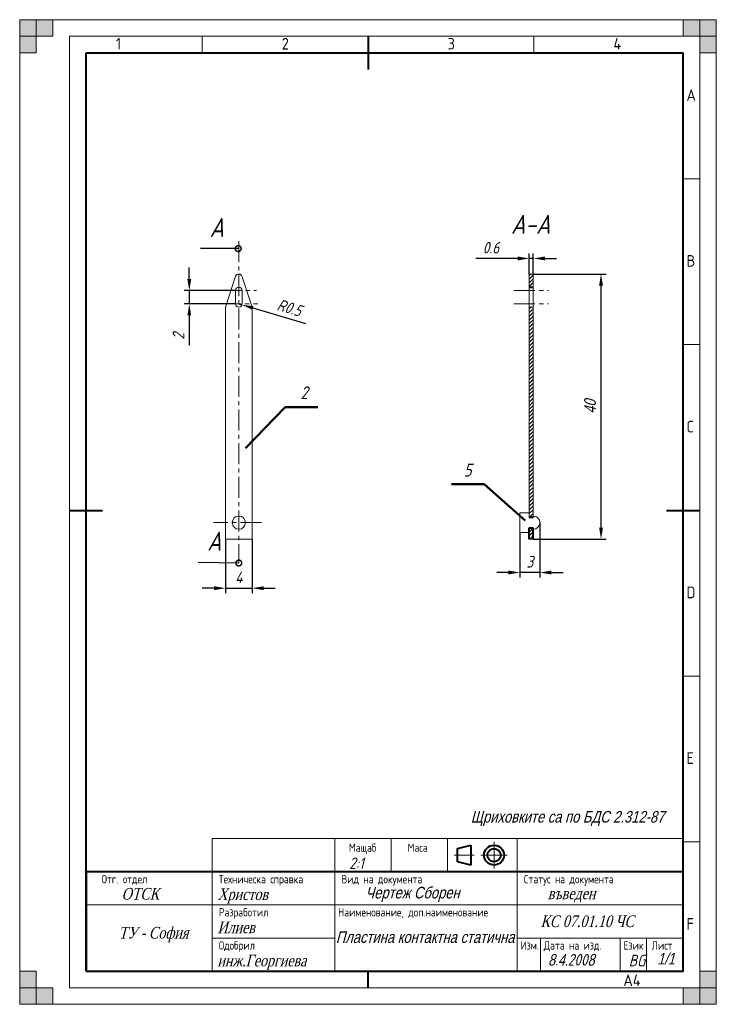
# Model space of a CAD drawing. Extents: x 0 to 210, y 0 to 297.
import ezdxf
from ezdxf.enums import TextEntityAlignment as Align

# ---------------------------------------------------------------- set-up
doc = ezdxf.new("R2010")
doc.units = 0
doc.linetypes.add('CENTER', pattern=[50.800000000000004, 31.75, -6.349999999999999, 6.349999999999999, -6.349999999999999])
doc.layers.get('0').update_dxf_attribs({"linetype": 'CONTINUOUS'})
doc.layers.get('DEFPOINTS').update_dxf_attribs({"linetype": 'CONTINUOUS'})
for name, color, linetype, lineweight in [('AxisLine', 6, 'CENTER', 20), ('Dimensions', 1, 'CONTINUOUS', 20), ('Hatch', 3, 'CONTINUOUS', 20), ('Text35', 3, 'CONTINUOUS', 35), ('Text50', 9, 'CONTINUOUS', 50), ('Thick Line', 5, 'CONTINUOUS', 25), ('ThickLine', 5, 'CONTINUOUS', 40), ('ThinLine', 1, 'CONTINUOUS', 20)]:
    doc.layers.add(name, color=color, linetype=linetype, lineweight=lineweight)
doc.styles.add('ISO Proportional', font='isocp.shx')
doc.styles.get("Standard").update_dxf_attribs({"font": 'simplexc.shx', "width": 0.8, "oblique": 15})
doc.styles.add('WFTEXTn', font='simplexc.shx', dxfattribs={"width": 0.8})
doc.dimstyles.get("Standard").update_dxf_attribs({"dimtxt": 3.5, "dimasz": 3.5, "dimexe": 1.5, "dimexo": 0, "dimgap": 1.5, "dimtad": 1, "dimdsep": 46, "dimtxsty": 'Standard', "dimcen": -1.5, "dimdle": 1.25, "dimadec": 0, "dimazin": 0, "dimtfac": 0.75, "dimtdec": 1, "dimtmove": 0, "dimatfit": 3, "dimfxl": 0, "dimtolj": 1, "dimarcsym": 0})
doc.dimstyles.new('STANDARD$7', dxfattribs={"dimtxt": 3.5, "dimasz": 3.5, "dimexe": 1.5, "dimexo": 0, "dimgap": 1.5, "dimtad": 1, "dimdsep": 46, "dimtxsty": 'Standard', "dimblk1": 'DOTSMALL', "dimblk2": 'DOTSMALL', "dimsah": 1, "dimcen": -1.5, "dimdle": 1.25, "dimadec": 0, "dimazin": 0, "dimtfac": 0.75, "dimtdec": 1, "dimtmove": 0, "dimatfit": 3, "dimldrblk": 'DOTSMALL', "dimfxl": 0, "dimtolj": 1, "dimarcsym": 0})

# ---------------------------------------------------------------- blocks, each defined once
blk = doc.blocks.new('*D4')
at = {"layer": 'DEFPOINTS', "color": 0, "ltscale": 0.2}
for p in [(154.8151246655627, 220.2896122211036), (175.2499969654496, 220.2896122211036), (154.8151246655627, 140.2896122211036)]:
    blk.add_point(p, dxfattribs=at)
at = {"layer": 'Dimensions', "color": 0, "lineweight": -2, "ltscale": 0.2}
for p, q in [((154.8151246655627, 220.2896122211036), (176.7499969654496, 220.2896122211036)), ((175.2499969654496, 143.7896122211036), (175.2499969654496, 216.7896122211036)), ((154.8151246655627, 140.2896122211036), (176.7499969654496, 140.2896122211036))]:
    blk.add_line(p, q, dxfattribs=at)
at = {"layer": 'Dimensions', "color": 0, "ltscale": 0.2}
for points in [[(174.6666636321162, 216.7896122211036), (175.8333302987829, 216.7896122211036), (175.2499969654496, 220.2896122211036)], [(174.6666636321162, 143.7896122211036), (175.8333302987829, 143.7896122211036), (175.2499969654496, 140.2896122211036)]]:
    blk.add_solid(points, dxfattribs=at)
at = {"layer": 'Dimensions', "color": 0, "ltscale": 0.2, "insert": (171.9667991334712, 180.2896122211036), "char_height": 3.5, "attachment_point": 5, "rotation": 90}
blk.add_mtext('\\A1;{\\fProxy 1|b0|i0|c204|p0;40}', dxfattribs=at)
blk = doc.blocks.new('*D5')
at = {"layer": 'DEFPOINTS', "color": 0, "ltscale": 0.2}
for p in [(65.0470811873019, 215.2896122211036), (51.12154532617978, 211.2896122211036), (65.0470811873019, 211.2896122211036)]:
    blk.add_point(p, dxfattribs=at)
at = {"layer": 'Dimensions', "color": 0, "lineweight": -2, "ltscale": 0.2}
for p, q in [((51.12154532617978, 218.7896122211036), (51.12154532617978, 222.2896122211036)), ((65.0470811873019, 215.2896122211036), (49.62154532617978, 215.2896122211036)), ((51.12154532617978, 215.2896122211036), (51.12154532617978, 211.2896122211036)), ((65.0470811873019, 211.2896122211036), (49.62154532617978, 211.2896122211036)), ((51.12154532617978, 207.7896122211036), (51.12154532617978, 198.7970895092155))]:
    blk.add_line(p, q, dxfattribs=at)
at = {"layer": 'Dimensions', "color": 0, "ltscale": 0.2}
for points in [[(50.53821199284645, 218.7896122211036), (51.70487865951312, 218.7896122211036), (51.12154532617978, 215.2896122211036)], [(50.53821199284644, 207.7896122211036), (51.70487865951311, 207.7896122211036), (51.12154532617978, 211.2896122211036)]]:
    blk.add_solid(points, dxfattribs=at)
at = {"layer": 'Dimensions', "color": 0, "ltscale": 0.2, "insert": (47.87154532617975, 201.5433508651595), "char_height": 3.5, "attachment_point": 5, "rotation": 90}
blk.add_mtext('\\A1;2', dxfattribs=at)
blk = doc.blocks.new('*D6')
at = {"layer": 'DEFPOINTS', "color": 0, "ltscale": 0.2}
for p in [(62.04708118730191, 140.2896122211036), (70.04708118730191, 140.2896122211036), (70.04708118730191, 125.5179294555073)]:
    blk.add_point(p, dxfattribs=at)
at = {"layer": 'Dimensions', "color": 0, "lineweight": -2, "ltscale": 0.2}
for p, q in [((62.04708118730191, 140.2896122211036), (62.04708118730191, 124.0179294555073)), ((70.04708118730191, 140.2896122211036), (70.04708118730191, 124.0179294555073)), ((58.54708118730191, 125.5179294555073), (55.04708118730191, 125.5179294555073)), ((62.04708118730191, 125.5179294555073), (70.04708118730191, 125.5179294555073)), ((73.54708118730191, 125.5179294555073), (77.04708118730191, 125.5179294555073))]:
    blk.add_line(p, q, dxfattribs=at)
at = {"layer": 'Dimensions', "color": 0, "ltscale": 0.2}
for points in [[(58.54708118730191, 126.1012627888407), (58.54708118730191, 124.934596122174), (62.04708118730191, 125.5179294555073)], [(73.54708118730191, 126.1012627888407), (73.54708118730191, 124.934596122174), (70.04708118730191, 125.5179294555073)]]:
    blk.add_solid(points, dxfattribs=at)
at = {"layer": 'Dimensions', "color": 0, "ltscale": 0.2, "insert": (66.04708118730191, 128.7679294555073), "char_height": 3.5, "attachment_point": 5}
blk.add_mtext('\\A1;4', dxfattribs=at)
blk = doc.blocks.new('*D7')
at = {"layer": 'DEFPOINTS', "color": 0, "ltscale": 0.2}
for p in [(66.04708118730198, 211.2896122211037), (67.00509350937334, 211.0028851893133)]:
    blk.add_point(p, dxfattribs=at)
at = {"layer": 'Dimensions', "color": 0, "lineweight": -2, "ltscale": 0.2}
for p, q in [((66.04708118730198, 211.2896122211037), (67.00509350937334, 211.0028851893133)), ((86.30776920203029, 205.2257163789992), (70.35813663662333, 209.999340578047))]:
    blk.add_line(p, q, dxfattribs=at)
at = {"layer": 'Dimensions', "color": 0, "ltscale": 0.2}
blk.add_solid([(70.52539407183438, 210.5581810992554), (70.19087920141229, 209.4405000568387), (67.00509350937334, 211.0028851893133)], dxfattribs=at)
at = {"layer": 'Dimensions', "color": 0, "ltscale": 0.2, "insert": (81.32973922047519, 210.1080499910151), "char_height": 3.5, "attachment_point": 5, "rotation": 343.33789073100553}
blk.add_mtext('\\A1;R0.5', dxfattribs=at)
blk = doc.blocks.new('*D8')
at = {"layer": 'DEFPOINTS', "color": 0, "ltscale": 0.2}
for p in [(156.8151246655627, 145.2896122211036), (150.8151246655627, 142.2896122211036), (150.8151246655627, 130.2440617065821)]:
    blk.add_point(p, dxfattribs=at)
at = {"layer": 'Dimensions', "color": 0, "lineweight": -2, "ltscale": 0.2}
for p, q in [((156.8151246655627, 145.2896122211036), (156.8151246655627, 128.7440617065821)), ((150.8151246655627, 142.2896122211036), (150.8151246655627, 128.7440617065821)), ((147.3151246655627, 130.2440617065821), (143.8151246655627, 130.2440617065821)), ((156.8151246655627, 130.2440617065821), (150.8151246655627, 130.2440617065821)), ((160.3151246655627, 130.2440617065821), (163.8151246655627, 130.2440617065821))]:
    blk.add_line(p, q, dxfattribs=at)
at = {"layer": 'Dimensions', "color": 0, "ltscale": 0.2}
for points in [[(147.3151246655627, 130.8273950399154), (147.3151246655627, 129.6607283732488), (150.8151246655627, 130.2440617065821)], [(160.3151246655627, 130.8273950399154), (160.3151246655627, 129.6607283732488), (156.8151246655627, 130.2440617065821)]]:
    blk.add_solid(points, dxfattribs=at)
at = {"layer": 'Dimensions', "color": 0, "ltscale": 0.2, "insert": (153.8151246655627, 133.4940617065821), "char_height": 3.5, "attachment_point": 5}
blk.add_mtext('\\A1;3', dxfattribs=at)
blk = doc.blocks.new('*D11')
at = {"layer": 'DEFPOINTS', "color": 0, "ltscale": 0.2}
for p in [(153.6151246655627, 224.9802680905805), (153.6151246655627, 220.2896122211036), (154.8151246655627, 220.2896122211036)]:
    blk.add_point(p, dxfattribs=at)
at = {"layer": 'Dimensions', "color": 0, "lineweight": -2, "ltscale": 0.2}
for p, q in [((153.6151246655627, 220.2896122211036), (153.6151246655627, 226.4802680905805)), ((154.8151246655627, 220.2896122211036), (154.8151246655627, 226.4802680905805)), ((150.1151246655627, 224.9802680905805), (137.5232432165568, 224.9802680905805)), ((154.8151246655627, 224.9802680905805), (153.6151246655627, 224.9802680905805)), ((158.3151246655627, 224.9802680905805), (161.8151246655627, 224.9802680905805))]:
    blk.add_line(p, q, dxfattribs=at)
at = {"layer": 'Dimensions', "color": 0, "ltscale": 0.2}
for points in [[(150.1151246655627, 225.5636014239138), (150.1151246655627, 224.3969347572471), (153.6151246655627, 224.9802680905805)], [(158.3151246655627, 225.5636014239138), (158.3151246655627, 224.3969347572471), (154.8151246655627, 224.9802680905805)]]:
    blk.add_solid(points, dxfattribs=at)
at = {"layer": 'Dimensions', "color": 0, "ltscale": 0.2, "insert": (142.0691839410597, 228.2302680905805), "char_height": 3.5, "attachment_point": 5}
blk.add_mtext('\\A1;0.6', dxfattribs=at)
blk = doc.blocks.new('_DOTSMALL')
at = {"color": 0, "linetype": 'ByBlock', "ltscale": 0.5, "const_width": 0.5}
blk.add_lwpolyline([(-0.0625, 0, 1), (0.0625, 0, 1)], format="xyb", close=True, dxfattribs=at)

msp = doc.modelspace()

# ---------------------------------------------------------------- hatches: boundary and pattern name
at = {"layer": 'Hatch', "ltscale": 0.2}
h = msp.add_hatch(dxfattribs=at)
h.set_pattern_fill('ANSI31', color=256, scale=0.25, style=0)
h.set_pattern_definition([(45, (0, 0), (-0.561266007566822, 0.5612660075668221), [])])
h.paths.add_polyline_path([(154.8151246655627, 143.6896122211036), (153.6151246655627, 143.6896122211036), (153.6151246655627, 140.2896122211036), (154.8151246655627, 140.2896122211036)])
h.paths.add_polyline_path([(154.8151246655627, 219.6008682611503), (154.8151246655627, 220.2896122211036), (153.6151246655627, 220.2896122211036), (153.6151246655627, 219.6008682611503), (153.6151246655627, 216.2896122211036), (154.8151246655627, 216.2896122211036)])
h.paths.add_polyline_path([(154.8151246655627, 210.2896122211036), (153.6151246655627, 210.2896122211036), (153.6151246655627, 146.8896122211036), (154.8151246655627, 146.8896122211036), (154.8151246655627, 147.2896122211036)])
at = {"layer": 'ThinLine'}
for points in [[(0, 297), (5, 297), (5, 287), (0, 287)], [(0, 292), (10, 292), (10, 297), (0, 297)], [(210, 296.9999999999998), (210, 291.9999999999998), (200, 291.9999999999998), (200, 296.9999999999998)], [(205, 296.9999999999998), (205, 286.9999999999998), (210, 286.9999999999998), (210, 296.9999999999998)], [(5, 0), (5, 10), (0, 10), (0, 0)], [(210, 0), (205, 6e-16), (205, 10), (210, 10)], [(0, 0), (0, 5), (10, 5), (10, 0)], [(210, 5), (200, 5), (200, 1.2e-15), (210, 0)]]:
    msp.add_hatch(color=256, dxfattribs=at).paths.add_polyline_path(points)

# ---------------------------------------------------------------- linework, layer by layer
at = {"layer": 'AxisLine', "ltscale": 0.2}
for p, q in [((66.0470811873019, 230.2194053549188), (66.0470811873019, 133.1136431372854)), ((60.46772975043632, 215.2896122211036), (71.35429087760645, 215.2896122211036)), ((148.9853091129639, 215.2896122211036), (159.4624451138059, 215.2896122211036)), ((60.30340510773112, 211.2896122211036), (71.78564512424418, 211.2896122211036)), ((148.9853091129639, 211.2896122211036), (159.4624451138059, 211.2896122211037)), ((72.92583627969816, 145.2896122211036), (58.45112519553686, 145.2896122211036))]:
    msp.add_line(p, q, dxfattribs=at)
at = {"layer": 'Text50', "ltscale": 0.2}
for p, q in [((68.03433743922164, 167.7199391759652), (79.98750570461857, 180.1097726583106)), ((79.98750570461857, 180.1097726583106), (89.83780244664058, 180.1097726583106)), ((139.9747028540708, 156.8788352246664), (130.124407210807, 156.8788352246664)), ((152.3705816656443, 145.9271081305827), (139.9747028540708, 156.8788352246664))]:
    msp.add_line(p, q, dxfattribs=at)
at = {"layer": 'Thick Line', "linetype": 'Continuous', "lineweight": 15}
for p, q in [((153.6151246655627, 220.2896122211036), (153.6151246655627, 219.6008682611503)), ((154.8151246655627, 220.2896122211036), (153.6151246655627, 220.2896122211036)), ((154.8151246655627, 220.2896122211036), (154.8151246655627, 219.6008682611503)), ((62.04708118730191, 210.2896122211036), (65.09675509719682, 219.6008682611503)), ((70.04708118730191, 210.2896122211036), (67.02770591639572, 219.4855079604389)), ((153.6151246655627, 210.2896122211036), (153.6151246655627, 219.6008682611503)), ((154.8151246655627, 210.2896122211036), (154.8151246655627, 219.6008682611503)), ((65.0470811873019, 211.2896122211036), (65.0470811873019, 215.2896122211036)), ((67.04708118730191, 211.2896122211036), (67.04708118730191, 215.2896122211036)), ((62.04708118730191, 210.2896122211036), (62.04708118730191, 140.2896122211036)), ((70.04708118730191, 210.2896122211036), (70.04708118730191, 140.2896122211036)), ((153.6151246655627, 210.2896122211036), (153.6151246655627, 146.8896122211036)), ((153.6151246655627, 210.2896122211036), (154.8151246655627, 210.2896122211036)), ((154.8151246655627, 210.2896122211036), (154.8151246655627, 147.2896122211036)), ((150.8151246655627, 142.2896122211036), (150.8151246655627, 148.2896122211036)), ((153.6151246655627, 148.2896122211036), (150.8151246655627, 148.2896122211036)), ((70.04708118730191, 140.2896122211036), (62.04708118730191, 140.2896122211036)), ((150.8151246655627, 142.2896122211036), (153.6151246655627, 142.2896122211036)), ((154.8151246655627, 140.2896122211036), (153.6151246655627, 140.2896122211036))]:
    msp.add_line(p, q, dxfattribs=at)
msp.add_circle((66.0470811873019, 145.2896122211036), 2, dxfattribs=at)
for centre, radius, start, end in [((66.04708118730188, 219.2896122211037), 1.000000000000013, 11.29705493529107, 161.8650583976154), ((66.0470811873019, 215.2896122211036), 1, 0, 180), ((66.0470811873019, 211.2896122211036), 1, 180, 0), ((154.8151246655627, 145.2896122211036), 2, 270.0000000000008, 90)]:
    msp.add_arc(centre, radius, start, end, dxfattribs=at)
at = {"layer": 'ThickLine'}
for p, q in [((105, 292), (105, 282)), ((20, 10), (20, 287)), ((20, 287), (200, 287)), ((200, 10), (200, 287)), ((15, 149), (25, 149)), ((195, 149), (205, 149)), ((132, 47), (136, 48)), ((136, 48), (136, 42)), ((132, 43), (132, 47)), ((136, 42), (132, 43)), ((105, 5), (105, 10))]:
    msp.add_line(p, q, dxfattribs=at)
at = {"layer": 'ThickLine', "ltscale": 0.2}
for p, q in [((153.6151246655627, 216.2896122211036), (154.8151246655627, 216.2896122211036)), ((154.8151246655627, 146.8896122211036), (153.6151246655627, 146.8896122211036)), ((154.8151246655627, 147.2896122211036), (154.8151246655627, 146.8896122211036)), ((153.6151246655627, 143.6896122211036), (154.8151246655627, 143.6896122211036)), ((153.6151246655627, 140.2896122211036), (153.6151246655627, 143.6896122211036)), ((154.8151246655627, 140.2896122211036), (154.8151246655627, 143.6896122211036))]:
    msp.add_line(p, q, dxfattribs=at)
at = {"layer": 'ThickLine'}
msp.add_lwpolyline([(20, 10), (200, 10), (200, 39.99999999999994), (20, 39.99999999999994)], close=True, dxfattribs=at)
for radius in [3, 2]:
    msp.add_circle((143, 45), radius, dxfattribs=at)
at = {"layer": 'ThinLine'}
for p, q in [((210, 297), (0, 297)), ((0, 297), (0, 0)), ((210, 297), (210, 0)), ((205, 292), (14.99999999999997, 292)), ((15, 292), (15.00000000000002, 5)), ((55, 292), (55, 287)), ((155, 292), (155, 287)), ((205, 292), (205, 5)), ((200, 249), (205, 249)), ((200, 199), (205, 199)), ((200, 99), (205, 99)), ((95.0020626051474, 40), (95.0020626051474, 50)), ((112.0020626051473, 40), (112.0020626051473, 50)), ((129.0020626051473, 40), (129.0020626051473, 50)), ((143, 41), (143, 49)), ((150.0020626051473, 39.99999999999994), (150.0020626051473, 50)), ((200, 49.00000000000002), (205, 49.00000000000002)), ((131, 45), (137, 45)), ((139, 45), (147, 45)), ((58.00206260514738, 10), (58.00206260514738, 40)), ((95.0020626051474, 10), (95.0020626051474, 40)), ((150.0020626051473, 10), (150.0020626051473, 40)), ((20.00000000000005, 30), (200, 29.99999999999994)), ((58.00206260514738, 19.99999999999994), (95.0020626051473, 19.99999999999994)), ((150.0176115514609, 19.99999999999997), (200, 19.99999999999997)), ((157.0020626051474, 20.00000000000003), (157.0020626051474, 10)), ((181.0020626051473, 10.108116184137), (181.0020626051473, 19.99999999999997)), ((189.0001914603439, 9.935099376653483), (189.000191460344, 19.99999999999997)), ((15.00000000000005, 5), (205, 5)), ((0, 0), (210, 0))]:
    msp.add_line(p, q, dxfattribs=at)
for points in [[(0, 297), (5, 297), (5, 287), (0, 287)], [(0, 292), (10, 292), (10, 297), (0, 297)], [(58.00206260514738, 40), (200, 40), (200, 50), (58.00206260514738, 50)]]:
    msp.add_lwpolyline(points, close=True, dxfattribs=at)
at = {"layer": 'ThinLine', "ltscale": 0.5}
for points in [[(210, 296.9999999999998), (210, 291.9999999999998), (200, 291.9999999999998), (200, 296.9999999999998)], [(205, 296.9999999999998), (205, 286.9999999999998), (210, 286.9999999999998), (210, 296.9999999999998)], [(5, 0), (5, 10), (0, 10), (0, 0)], [(210, 0), (205, 6e-16), (205, 10), (210, 10)], [(0, 0), (0, 5), (10, 5), (10, 0)], [(210, 5), (200, 5), (200, 1.2e-15), (210, 0)]]:
    msp.add_lwpolyline(points, close=True, dxfattribs=at)

# ---------------------------------------------------------------- texts
at = {"layer": 'Text35', "ltscale": 0.5, "style": 'ISO Proportional'}
for s, p in [('1', (29, 288)), ('2', (79, 288)), ('3', (129, 288)), ('4', (179, 288)), ('A', (201, 272.5)), ('B', (201, 222.5)), ('C', (201, 172.5)), ('D', (201, 122.5)), ('E', (201, 72.5)), ('F', (201, 22.50000000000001)), ('A4', (182, 5.5))]:
    msp.add_text(s, height=3.5, dxfattribs=at).set_placement(p)
at = {"layer": 'Text35', "style": 'WFTEXTn', "width": 0.8}
for s, p in [('Мащаб', (103.3809523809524, 46)), ('Маса', (119.9523809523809, 46)), ('Отг. отдел', (31.57142857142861, 36.5))]:
    msp.add_text(s, height=2.5, dxfattribs=at).set_placement(p, align=Align.CENTER)
for s, p in [('Техническа справка', (60, 36.5)), ('Вид на документа', (97, 36.5)), ('Статус на документа', (152, 36.5)), ('Разработил', (60, 26.5)), ('Наименование, доп.наименование', (96, 26.5)), ('Одобрил', (60, 16.5)), ('Изм.', (151, 16.49999999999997)), ('Дата на изд.', (157.9979373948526, 16.49999999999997)), ('Език', (182.0166221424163, 16.49999999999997)), ('Лист', (190.5139483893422, 16.49999999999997))]:
    msp.add_text(s, height=2.5, dxfattribs=at).set_placement(p)
at = {"layer": 'Text50', "ltscale": 0.2, "oblique": 15, "width": 0.8}
for s, p in [('2', (84.63596039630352, 182.5434894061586)), ('5', (133.8874419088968, 159.2019288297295))]:
    msp.add_text(s, height=3.871823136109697, dxfattribs=at).set_placement(p)
at = {"layer": 'Text50', "ltscale": 0.2, "insert": (135.9884057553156, 58.31671288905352), "char_height": 3.5, "width": 68.9530443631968, "attachment_point": 1}
msp.add_mtext('{\\fArial|b0|i0|c204|p34;Щриховките са по БДС \\fArial|b0|i0|c0|p34;2.312-87}', dxfattribs=at)
at = {"layer": 'ThickLine', "ltscale": 0.2, "char_height": 3.5, "attachment_point": 1}
for s, insert, width in [('2:1', (99.32504392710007, 44.29071278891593), 9.67313466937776), ('{\\fArial|b0|i0|c204|p34;Чертеж Сборен}', (104.234281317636, 35.42520620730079), 42.77271112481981), ('{\\fTimes New Roman|b0|i0|c204|p18;ОТСК}', (30.7400693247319, 35.10307775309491), 10.65888527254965), ('{\\fTimes New Roman|b0|i0|c204|p18;Христов}', (59.61286035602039, 34.9520579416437), 30.21724841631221), ('{\\fTimes New Roman|b0|i0|c204|p18;въведен}', (159.2063552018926, 35.19956527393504), 41.74542361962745), ('{\\fTimes New Roman|b0|i0|c204|p18;КС 07.\\fTimes New Roman|b0|i0|c0|p18;01\\fTimes New Roman|b0|i0|c204|p18;.\\fTimes New Roman|b0|i0|c0|p18;10 \\fTimes New Roman|b0|i0|c204|p18;ЧС}', (157.0183832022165, 26.79888451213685), 38.27098861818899), ('{\\fTimes New Roman|b0|i0|c204|p18;Илиев}', (59.61286035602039, 24.95205794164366), 30.21724841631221), ('{\\fTimes New Roman|b0|i0|c204|p18;ТУ - София}', (29.86509880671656, 23.34655002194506), 22.916116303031), ('{\\fArial|b0|i0|c204|p34;Пластина контактна статична}', (95.31699017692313, 22.025906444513), 60.17765562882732), ('{\\fTimes New Roman|b0|i0|c204|p18;инж.Георгиева}', (59.61286035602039, 14.95205794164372), 30.21724841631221), ('{\\fProxy 1|b0|i0|c204|p0;8}.{\\fProxy 1|b0|i0|c204|p0;4}.200{\\fProxy 1|b0|i0|c204|p0;8}', (159.3215110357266, 15.17602508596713), 21.25045418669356), ('BG', (183.6195047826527, 14.94586998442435), 3.915315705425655), ('{\\fProxy 1|b0|i0|c204|p0;1/1}', (192.2562319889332, 15.52125918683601), 6.218443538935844)]:
    msp.add_mtext(s, dxfattribs=dict(at, insert=insert, width=width))
at = {"layer": 'ThinLine', "ltscale": 0.2, "oblique": 15, "width": 0.8}
for s, p in [('A-A', (148.1400310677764, 232.4339142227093)), ('A', (57.26657293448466, 231.4587147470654)), ('A', (56.50458749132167, 136.8281971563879))]:
    msp.add_text(s, height=5.718839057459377, dxfattribs=at).set_placement(p)

# ---------------------------------------------------------------- dimensions: what is measured, and where the dimension line sits
at = {"layer": 'Dimensions', "ltscale": 0.2}
for base, p1, p2, text, picture, middle in [((153.6151246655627, 224.9802680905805), (154.8151246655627, 220.2896122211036), (153.6151246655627, 220.2896122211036), '0.6', '*D11', (142.0691839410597, 228.2302680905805)), ((150.8151246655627, 130.2440617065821), (156.8151246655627, 145.2896122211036), (150.8151246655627, 142.2896122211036), '3', '*D8', (153.8151246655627, 133.4940617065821)), ((70.04708118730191, 125.5179294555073), (62.04708118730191, 140.2896122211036), (70.04708118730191, 140.2896122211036), '4', '*D6', (66.04708118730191, 128.7679294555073))]:
    dim = msp.add_linear_dim(base=base, p1=p1, p2=p2, text=text, dimstyle='Standard', dxfattribs=at)
    dim.commit()
    dim.dimension.update_dxf_attribs({"geometry": picture, "text_midpoint": middle})
for base, p1, p2, text, picture, middle in [((51.12154532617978, 211.2896122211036), (65.0470811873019, 215.2896122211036), (65.0470811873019, 211.2896122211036), '2', '*D5', (47.87154532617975, 201.5433508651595)), ((175.2499969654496, 220.2896122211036), (154.8151246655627, 140.2896122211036), (154.8151246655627, 220.2896122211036), '{\\fProxy 1|b0|i0|c204|p0;40}', '*D4', (171.9667991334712, 180.2896122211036))]:
    dim = msp.add_linear_dim(base=base, p1=p1, p2=p2, angle=90, text=text, dimstyle='Standard', dxfattribs=at)
    dim.commit()
    dim.dimension.update_dxf_attribs({"geometry": picture, "text_midpoint": middle})
dim = msp.add_radius_dim(center=(66.04708118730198, 211.2896122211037), mpoint=(67.00509350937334, 211.0028851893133), text='R0.5', dimstyle='Standard', dxfattribs=at)
dim.commit()
dim.dimension.update_dxf_attribs({"geometry": '*D7', "text_midpoint": (80.39787636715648, 206.994509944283), "dimtype": 164})

# ---------------------------------------------------------------- leaders
at = {"layer": 'ThinLine', "ltscale": 0.2}
for points in [[(65.87960248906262, 227.9466868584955), (54.53579517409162, 227.9466868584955)], [(66.0470811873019, 133.1136431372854), (53.77380973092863, 133.3161692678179)]]:
    msp.add_leader(points, dimstyle='STANDARD$7', override={"dimgap": 1.5, "dimtad": 0}, dxfattribs=at)

doc.saveas('drawing.dxf')
